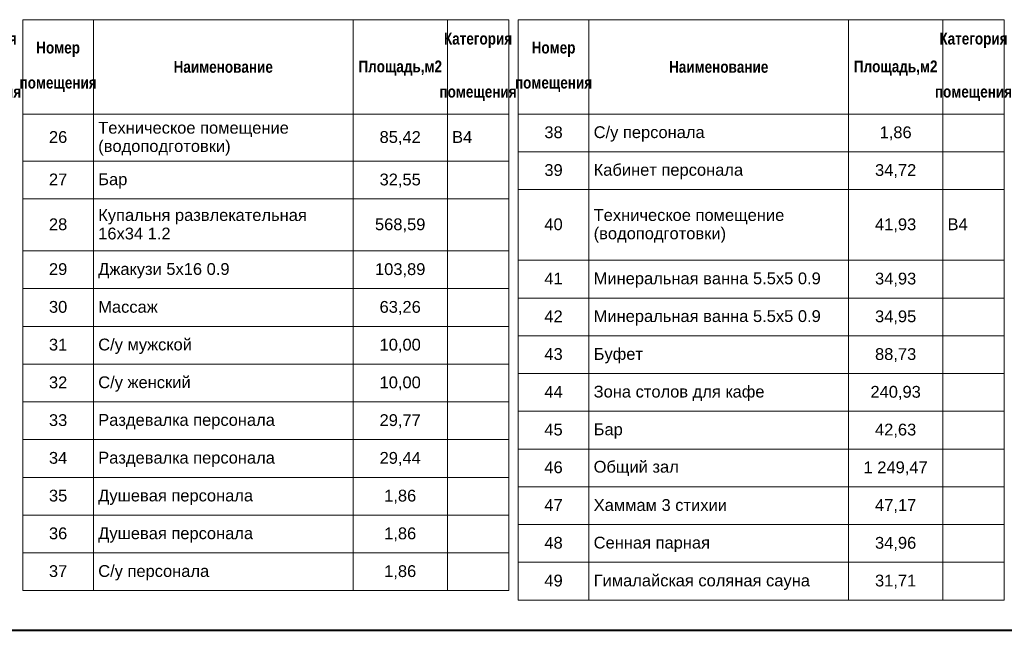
# Model space of a CAD drawing. Header units: millimetres. Extents: x 0 to 1184, y 0 to 836.
# Tile 27 of 64: x 267 to 475, y 5 to 134. Entities that reach past the tile are written whole.
import ezdxf
from ezdxf.xclip import XClip

# ---------------------------------------------------------------- set-up
doc = ezdxf.new("R2010")
doc.units = ezdxf.units.MM
doc.header["$MEASUREMENT"] = 0
doc.header["$XCLIPFRAME"] = 0
doc.styles.add('СГЕНЕРИР_СТИЛЬ_2', font='txt')
doc.styles.add('СГЕНЕРИР_СТИЛЬ_3', font='txt')

# ---------------------------------------------------------------- blocks, each defined once
blk = doc.blocks.new('Чертеж_3_3', base_point=(318.83, 70.72))
at = {"color": 7, "linetype": 'Continuous', "lineweight": 15}
for p, q in [((267.33, 134.41), (370.33, 134.41)), ((267.33, 134.41), (267.33, 114.41)), ((282.33, 134.41), (282.33, 114.41)), ((337.33, 134.41), (337.33, 114.41)), ((357.33, 134.41), (357.33, 114.41)), ((370.33, 134.41), (370.33, 114.41)), ((372.33, 134.41), (475.33, 134.41)), ((372.33, 134.41), (372.33, 114.41)), ((387.33, 134.41), (387.33, 114.41)), ((442.33, 134.41), (442.33, 114.41)), ((462.33, 134.41), (462.33, 114.41)), ((475.33, 134.41), (475.33, 114.41)), ((267.33, 114.41), (282.33, 114.41)), ((267.33, 114.41), (282.33, 114.41)), ((267.33, 114.41), (267.33, 104.41)), ((282.33, 114.41), (282.33, 104.41)), ((282.33, 114.41), (337.33, 114.41)), ((282.33, 114.41), (337.33, 114.41)), ((282.33, 114.41), (282.33, 104.41)), ((337.33, 114.41), (337.33, 104.41)), ((337.33, 114.41), (357.33, 114.41)), ((337.33, 114.41), (357.33, 114.41)), ((337.33, 114.41), (337.33, 104.41)), ((357.33, 114.41), (357.33, 104.41)), ((357.33, 114.41), (370.33, 114.41)), ((357.33, 114.41), (370.33, 114.41)), ((357.33, 114.41), (357.33, 104.41)), ((370.33, 114.41), (370.33, 104.41)), ((372.33, 114.41), (387.33, 114.41)), ((372.33, 114.41), (387.33, 114.41)), ((372.33, 114.41), (372.33, 106.41)), ((387.33, 114.41), (387.33, 106.41)), ((387.33, 114.41), (442.33, 114.41)), ((387.33, 114.41), (442.33, 114.41)), ((387.33, 114.41), (387.33, 106.41)), ((442.33, 114.41), (442.33, 106.41)), ((442.33, 114.41), (462.33, 114.41)), ((442.33, 114.41), (462.33, 114.41)), ((442.33, 114.41), (442.33, 106.41)), ((462.33, 114.41), (462.33, 106.41)), ((462.33, 114.41), (475.33, 114.41)), ((462.33, 114.41), (475.33, 114.41)), ((462.33, 114.41), (462.33, 106.41)), ((475.33, 114.41), (475.33, 106.41)), ((267.33, 104.41), (282.33, 104.41)), ((267.33, 104.41), (282.33, 104.41)), ((267.33, 104.41), (267.33, 96.41)), ((282.33, 104.41), (282.33, 96.41)), ((282.33, 104.41), (337.33, 104.41)), ((282.33, 104.41), (337.33, 104.41)), ((282.33, 104.41), (282.33, 96.41)), ((337.33, 104.41), (337.33, 96.41)), ((337.33, 104.41), (357.33, 104.41)), ((337.33, 104.41), (357.33, 104.41)), ((337.33, 104.41), (337.33, 96.41)), ((357.33, 104.41), (357.33, 96.41)), ((357.33, 104.41), (370.33, 104.41)), ((357.33, 104.41), (370.33, 104.41)), ((357.33, 104.41), (357.33, 96.41)), ((370.33, 104.41), (370.33, 96.41)), ((372.33, 106.41), (387.33, 106.41)), ((372.33, 106.41), (387.33, 106.41)), ((372.33, 106.41), (372.33, 98.41)), ((387.33, 106.41), (387.33, 98.41)), ((387.33, 106.41), (442.33, 106.41)), ((387.33, 106.41), (442.33, 106.41)), ((387.33, 106.41), (387.33, 98.41)), ((442.33, 106.41), (442.33, 98.41)), ((442.33, 106.41), (462.33, 106.41)), ((442.33, 106.41), (462.33, 106.41)), ((442.33, 106.41), (442.33, 98.41)), ((462.33, 106.41), (462.33, 98.41)), ((462.33, 106.41), (475.33, 106.41)), ((462.33, 106.41), (475.33, 106.41)), ((462.33, 106.41), (462.33, 98.41)), ((475.33, 106.41), (475.33, 98.41)), ((372.33, 98.41), (387.33, 98.41)), ((372.33, 98.41), (387.33, 98.41)), ((372.33, 98.41), (372.33, 83.41)), ((387.33, 98.41), (387.33, 83.41)), ((387.33, 98.41), (442.33, 98.41)), ((387.33, 98.41), (442.33, 98.41)), ((387.33, 98.41), (387.33, 83.41)), ((442.33, 98.41), (442.33, 83.41)), ((442.33, 98.41), (462.33, 98.41)), ((442.33, 98.41), (462.33, 98.41)), ((442.33, 98.41), (442.33, 83.41)), ((462.33, 98.41), (462.33, 83.41)), ((462.33, 98.41), (475.33, 98.41)), ((462.33, 98.41), (475.33, 98.41)), ((462.33, 98.41), (462.33, 83.41)), ((475.33, 98.41), (475.33, 83.41)), ((267.33, 96.41), (282.33, 96.41)), ((267.33, 96.41), (282.33, 96.41)), ((267.33, 96.41), (267.33, 85.41)), ((282.33, 96.41), (282.33, 85.41)), ((282.33, 96.41), (337.33, 96.41)), ((282.33, 96.41), (337.33, 96.41)), ((282.33, 96.41), (282.33, 85.41)), ((337.33, 96.41), (337.33, 85.41)), ((337.33, 96.41), (357.33, 96.41)), ((337.33, 96.41), (357.33, 96.41)), ((337.33, 96.41), (337.33, 85.41)), ((357.33, 96.41), (357.33, 85.41)), ((357.33, 96.41), (370.33, 96.41)), ((357.33, 96.41), (370.33, 96.41)), ((357.33, 96.41), (357.33, 85.41)), ((370.33, 96.41), (370.33, 85.41)), ((267.33, 85.41), (282.33, 85.41)), ((267.33, 85.41), (282.33, 85.41)), ((267.33, 85.41), (267.33, 77.41)), ((282.33, 85.41), (282.33, 77.41)), ((282.33, 85.41), (337.33, 85.41)), ((282.33, 85.41), (337.33, 85.41)), ((282.33, 85.41), (282.33, 77.41)), ((337.33, 85.41), (337.33, 77.41)), ((337.33, 85.41), (357.33, 85.41)), ((337.33, 85.41), (357.33, 85.41)), ((337.33, 85.41), (337.33, 77.41)), ((357.33, 85.41), (357.33, 77.41)), ((357.33, 85.41), (370.33, 85.41)), ((357.33, 85.41), (370.33, 85.41)), ((357.33, 85.41), (357.33, 77.41)), ((370.33, 85.41), (370.33, 77.41)), ((372.33, 83.41), (387.33, 83.41)), ((372.33, 83.41), (387.33, 83.41)), ((372.33, 83.41), (372.33, 75.41)), ((387.33, 83.41), (387.33, 75.41)), ((387.33, 83.41), (442.33, 83.41)), ((387.33, 83.41), (442.33, 83.41)), ((387.33, 83.41), (387.33, 75.41)), ((442.33, 83.41), (442.33, 75.41)), ((442.33, 83.41), (462.33, 83.41)), ((442.33, 83.41), (462.33, 83.41)), ((442.33, 83.41), (442.33, 75.41)), ((462.33, 83.41), (462.33, 75.41)), ((462.33, 83.41), (475.33, 83.41)), ((462.33, 83.41), (475.33, 83.41)), ((462.33, 83.41), (462.33, 75.41)), ((475.33, 83.41), (475.33, 75.41)), ((267.33, 77.41), (282.33, 77.41)), ((267.33, 77.41), (282.33, 77.41)), ((267.33, 77.41), (267.33, 69.41)), ((282.33, 77.41), (282.33, 69.41)), ((282.33, 77.41), (337.33, 77.41)), ((282.33, 77.41), (337.33, 77.41)), ((282.33, 77.41), (282.33, 69.41)), ((337.33, 77.41), (337.33, 69.41)), ((337.33, 77.41), (357.33, 77.41)), ((337.33, 77.41), (357.33, 77.41)), ((337.33, 77.41), (337.33, 69.41)), ((357.33, 77.41), (357.33, 69.41)), ((357.33, 77.41), (370.33, 77.41)), ((357.33, 77.41), (370.33, 77.41)), ((357.33, 77.41), (357.33, 69.41)), ((370.33, 77.41), (370.33, 69.41)), ((372.33, 75.41), (387.33, 75.41)), ((372.33, 75.41), (387.33, 75.41)), ((372.33, 75.41), (372.33, 67.41)), ((387.33, 75.41), (387.33, 67.41)), ((387.33, 75.41), (442.33, 75.41)), ((387.33, 75.41), (442.33, 75.41)), ((387.33, 75.41), (387.33, 67.41)), ((442.33, 75.41), (442.33, 67.41)), ((442.33, 75.41), (462.33, 75.41)), ((442.33, 75.41), (462.33, 75.41)), ((442.33, 75.41), (442.33, 67.41)), ((462.33, 75.41), (462.33, 67.41)), ((462.33, 75.41), (475.33, 75.41)), ((462.33, 75.41), (475.33, 75.41)), ((462.33, 75.41), (462.33, 67.41)), ((475.33, 75.41), (475.33, 67.41)), ((267.33, 69.41), (282.33, 69.41)), ((267.33, 69.41), (282.33, 69.41)), ((267.33, 69.41), (267.33, 61.41)), ((282.33, 69.41), (282.33, 61.41)), ((282.33, 69.41), (337.33, 69.41)), ((282.33, 69.41), (337.33, 69.41)), ((282.33, 69.41), (282.33, 61.41)), ((337.33, 69.41), (337.33, 61.41)), ((337.33, 69.41), (357.33, 69.41)), ((337.33, 69.41), (357.33, 69.41)), ((337.33, 69.41), (337.33, 61.41)), ((357.33, 69.41), (357.33, 61.41)), ((357.33, 69.41), (370.33, 69.41)), ((357.33, 69.41), (370.33, 69.41)), ((357.33, 69.41), (357.33, 61.41)), ((370.33, 69.41), (370.33, 61.41)), ((372.33, 67.41), (387.33, 67.41)), ((372.33, 67.41), (387.33, 67.41)), ((372.33, 67.41), (372.33, 59.41)), ((387.33, 67.41), (387.33, 59.41)), ((387.33, 67.41), (442.33, 67.41)), ((387.33, 67.41), (442.33, 67.41)), ((387.33, 67.41), (387.33, 59.41)), ((442.33, 67.41), (442.33, 59.41)), ((442.33, 67.41), (462.33, 67.41)), ((442.33, 67.41), (462.33, 67.41)), ((442.33, 67.41), (442.33, 59.41)), ((462.33, 67.41), (462.33, 59.41)), ((462.33, 67.41), (475.33, 67.41)), ((462.33, 67.41), (475.33, 67.41)), ((462.33, 67.41), (462.33, 59.41)), ((475.33, 67.41), (475.33, 59.41)), ((267.33, 61.41), (282.33, 61.41)), ((267.33, 61.41), (282.33, 61.41)), ((267.33, 61.41), (267.33, 53.41)), ((282.33, 61.41), (282.33, 53.41)), ((282.33, 61.41), (337.33, 61.41)), ((282.33, 61.41), (337.33, 61.41)), ((282.33, 61.41), (282.33, 53.41)), ((337.33, 61.41), (337.33, 53.41)), ((337.33, 61.41), (357.33, 61.41)), ((337.33, 61.41), (357.33, 61.41)), ((337.33, 61.41), (337.33, 53.41)), ((357.33, 61.41), (357.33, 53.41)), ((357.33, 61.41), (370.33, 61.41)), ((357.33, 61.41), (370.33, 61.41)), ((357.33, 61.41), (357.33, 53.41)), ((370.33, 61.41), (370.33, 53.41)), ((372.33, 59.41), (387.33, 59.41)), ((372.33, 59.41), (387.33, 59.41)), ((372.33, 59.41), (372.33, 51.41)), ((387.33, 59.41), (387.33, 51.41)), ((387.33, 59.41), (442.33, 59.41)), ((387.33, 59.41), (442.33, 59.41)), ((387.33, 59.41), (387.33, 51.41)), ((442.33, 59.41), (442.33, 51.41)), ((442.33, 59.41), (462.33, 59.41)), ((442.33, 59.41), (462.33, 59.41)), ((442.33, 59.41), (442.33, 51.41)), ((462.33, 59.41), (462.33, 51.41)), ((462.33, 59.41), (475.33, 59.41)), ((462.33, 59.41), (475.33, 59.41)), ((462.33, 59.41), (462.33, 51.41)), ((475.33, 59.41), (475.33, 51.41)), ((267.33, 53.41), (282.33, 53.41)), ((267.33, 53.41), (282.33, 53.41)), ((267.33, 53.41), (267.33, 45.41)), ((282.33, 53.41), (282.33, 45.41)), ((282.33, 53.41), (337.33, 53.41)), ((282.33, 53.41), (337.33, 53.41)), ((282.33, 53.41), (282.33, 45.41)), ((337.33, 53.41), (337.33, 45.41)), ((337.33, 53.41), (357.33, 53.41)), ((337.33, 53.41), (357.33, 53.41)), ((337.33, 53.41), (337.33, 45.41)), ((357.33, 53.41), (357.33, 45.41)), ((357.33, 53.41), (370.33, 53.41)), ((357.33, 53.41), (370.33, 53.41)), ((357.33, 53.41), (357.33, 45.41)), ((370.33, 53.41), (370.33, 45.41)), ((372.33, 51.41), (387.33, 51.41)), ((372.33, 51.41), (387.33, 51.41)), ((372.33, 51.41), (372.33, 43.41)), ((387.33, 51.41), (387.33, 43.41)), ((387.33, 51.41), (442.33, 51.41)), ((387.33, 51.41), (442.33, 51.41)), ((387.33, 51.41), (387.33, 43.41)), ((442.33, 51.41), (442.33, 43.41)), ((442.33, 51.41), (462.33, 51.41)), ((442.33, 51.41), (462.33, 51.41)), ((442.33, 51.41), (442.33, 43.41)), ((462.33, 51.41), (462.33, 43.41)), ((462.33, 51.41), (475.33, 51.41)), ((462.33, 51.41), (475.33, 51.41)), ((462.33, 51.41), (462.33, 43.41)), ((475.33, 51.41), (475.33, 43.41)), ((267.33, 45.41), (282.33, 45.41)), ((267.33, 45.41), (282.33, 45.41)), ((267.33, 45.41), (267.33, 37.41)), ((282.33, 45.41), (282.33, 37.41)), ((282.33, 45.41), (337.33, 45.41)), ((282.33, 45.41), (337.33, 45.41)), ((282.33, 45.41), (282.33, 37.41)), ((337.33, 45.41), (337.33, 37.41)), ((337.33, 45.41), (357.33, 45.41)), ((337.33, 45.41), (357.33, 45.41)), ((337.33, 45.41), (337.33, 37.41)), ((357.33, 45.41), (357.33, 37.41)), ((357.33, 45.41), (370.33, 45.41)), ((357.33, 45.41), (370.33, 45.41)), ((357.33, 45.41), (357.33, 37.41)), ((370.33, 45.41), (370.33, 37.41)), ((372.33, 43.41), (387.33, 43.41)), ((372.33, 43.41), (387.33, 43.41)), ((372.33, 43.41), (372.33, 35.41)), ((387.33, 43.41), (387.33, 35.41)), ((387.33, 43.41), (442.33, 43.41)), ((387.33, 43.41), (442.33, 43.41)), ((387.33, 43.41), (387.33, 35.41)), ((442.33, 43.41), (442.33, 35.41)), ((442.33, 43.41), (462.33, 43.41)), ((442.33, 43.41), (462.33, 43.41)), ((442.33, 43.41), (442.33, 35.41)), ((462.33, 43.41), (462.33, 35.41)), ((462.33, 43.41), (475.33, 43.41)), ((462.33, 43.41), (475.33, 43.41)), ((462.33, 43.41), (462.33, 35.41)), ((475.33, 43.41), (475.33, 35.41)), ((267.33, 37.41), (282.33, 37.41)), ((267.33, 37.41), (282.33, 37.41)), ((267.33, 37.41), (267.33, 29.41)), ((282.33, 37.41), (282.33, 29.41)), ((282.33, 37.41), (337.33, 37.41)), ((282.33, 37.41), (337.33, 37.41)), ((282.33, 37.41), (282.33, 29.41)), ((337.33, 37.41), (337.33, 29.41)), ((337.33, 37.41), (357.33, 37.41)), ((337.33, 37.41), (357.33, 37.41)), ((337.33, 37.41), (337.33, 29.41)), ((357.33, 37.41), (357.33, 29.41)), ((357.33, 37.41), (370.33, 37.41)), ((357.33, 37.41), (370.33, 37.41)), ((357.33, 37.41), (357.33, 29.41)), ((370.33, 37.41), (370.33, 29.41)), ((372.33, 35.41), (387.33, 35.41)), ((372.33, 35.41), (387.33, 35.41)), ((372.33, 35.41), (372.33, 27.41)), ((387.33, 35.41), (387.33, 27.41)), ((387.33, 35.41), (442.33, 35.41)), ((387.33, 35.41), (442.33, 35.41)), ((387.33, 35.41), (387.33, 27.41)), ((442.33, 35.41), (442.33, 27.41)), ((442.33, 35.41), (462.33, 35.41)), ((442.33, 35.41), (462.33, 35.41)), ((442.33, 35.41), (442.33, 27.41)), ((462.33, 35.41), (462.33, 27.41)), ((462.33, 35.41), (475.33, 35.41)), ((462.33, 35.41), (475.33, 35.41)), ((462.33, 35.41), (462.33, 27.41)), ((475.33, 35.41), (475.33, 27.41)), ((267.33, 29.41), (282.33, 29.41)), ((267.33, 29.41), (282.33, 29.41)), ((267.33, 29.41), (267.33, 21.41)), ((282.33, 29.41), (282.33, 21.41)), ((282.33, 29.41), (337.33, 29.41)), ((282.33, 29.41), (337.33, 29.41)), ((282.33, 29.41), (282.33, 21.41)), ((337.33, 29.41), (337.33, 21.41)), ((337.33, 29.41), (357.33, 29.41)), ((337.33, 29.41), (357.33, 29.41)), ((337.33, 29.41), (337.33, 21.41)), ((357.33, 29.41), (357.33, 21.41)), ((357.33, 29.41), (370.33, 29.41)), ((357.33, 29.41), (370.33, 29.41)), ((357.33, 29.41), (357.33, 21.41)), ((370.33, 29.41), (370.33, 21.41)), ((372.33, 27.41), (387.33, 27.41)), ((372.33, 27.41), (387.33, 27.41)), ((372.33, 27.41), (372.33, 19.41)), ((387.33, 27.41), (387.33, 19.41)), ((387.33, 27.41), (442.33, 27.41)), ((387.33, 27.41), (442.33, 27.41)), ((387.33, 27.41), (387.33, 19.41)), ((442.33, 27.41), (442.33, 19.41)), ((442.33, 27.41), (462.33, 27.41)), ((442.33, 27.41), (462.33, 27.41)), ((442.33, 27.41), (442.33, 19.41)), ((462.33, 27.41), (462.33, 19.41)), ((462.33, 27.41), (475.33, 27.41)), ((462.33, 27.41), (475.33, 27.41)), ((462.33, 27.41), (462.33, 19.41)), ((475.33, 27.41), (475.33, 19.41)), ((267.33, 21.41), (282.33, 21.41)), ((267.33, 21.41), (282.33, 21.41)), ((267.33, 21.41), (267.33, 13.41)), ((282.33, 21.41), (282.33, 13.41)), ((282.33, 21.41), (337.33, 21.41)), ((282.33, 21.41), (337.33, 21.41)), ((282.33, 21.41), (282.33, 13.41)), ((337.33, 21.41), (337.33, 13.41)), ((337.33, 21.41), (357.33, 21.41)), ((337.33, 21.41), (357.33, 21.41)), ((337.33, 21.41), (337.33, 13.41)), ((357.33, 21.41), (357.33, 13.41)), ((357.33, 21.41), (370.33, 21.41)), ((357.33, 21.41), (370.33, 21.41)), ((357.33, 21.41), (357.33, 13.41)), ((370.33, 21.41), (370.33, 13.41)), ((372.33, 19.41), (387.33, 19.41)), ((372.33, 19.41), (387.33, 19.41)), ((372.33, 19.41), (372.33, 11.41)), ((387.33, 19.41), (387.33, 11.41)), ((387.33, 19.41), (442.33, 19.41)), ((387.33, 19.41), (442.33, 19.41)), ((387.33, 19.41), (387.33, 11.41)), ((442.33, 19.41), (442.33, 11.41)), ((442.33, 19.41), (462.33, 19.41)), ((442.33, 19.41), (462.33, 19.41)), ((442.33, 19.41), (442.33, 11.41)), ((462.33, 19.41), (462.33, 11.41)), ((462.33, 19.41), (475.33, 19.41)), ((462.33, 19.41), (475.33, 19.41)), ((462.33, 19.41), (462.33, 11.41)), ((475.33, 19.41), (475.33, 11.41)), ((267.33, 13.41), (282.33, 13.41)), ((282.33, 13.41), (337.33, 13.41)), ((337.33, 13.41), (357.33, 13.41)), ((357.33, 13.41), (370.33, 13.41)), ((372.33, 11.41), (387.33, 11.41)), ((387.33, 11.41), (442.33, 11.41)), ((442.33, 11.41), (462.33, 11.41)), ((462.33, 11.41), (475.33, 11.41))]:
    blk.add_line(p, q, dxfattribs=at)
at = {"color": 7, "linetype": 'Continuous', "lineweight": 15, "char_height": 2.5}
for s, insert, width, attachment_point, line_spacing_factor, style in [('\\A1;{\\pqc;\\fArial Narrow|b1|i0|c204|p34;Категория помещения}', (258.83, 124.41), 11, 5, 2.697085, 'СГЕНЕРИР_СТИЛЬ_2'), ('\\A1;{\\pqc;\\fArial Narrow|b1|i0|c204|p34;Номер помещения}', (274.83, 124.42), 13, 5, 1.782497, 'СГЕНЕРИР_СТИЛЬ_2'), ('\\A1;{\\pqc;\\fArial Narrow|b1|i0|c204|p34;Категория помещения}', (363.83, 124.41), 11, 5, 2.697085, 'СГЕНЕРИР_СТИЛЬ_2'), ('\\A1;{\\pqc;\\fArial Narrow|b1|i0|c204|p34;Номер помещения}', (379.83, 124.42), 13, 5, 1.782497, 'СГЕНЕРИР_СТИЛЬ_2'), ('\\A1;{\\pqc;\\fArial Narrow|b1|i0|c204|p34;Категория помещения}', (468.83, 124.41), 11, 5, 2.697085, 'СГЕНЕРИР_СТИЛЬ_2'), ('\\A1;{\\pql;\\fArial|b0|i0|c204|p38;Техническое помещение (водоподготовки)}', (283.33, 109.19), 53, 4, 0.930952, 'СГЕНЕРИР_СТИЛЬ_3'), ('\\A1;{\\pql;\\fArial|b0|i0|c204|p38;Купальня развлекательная 16х34 1.2}', (283.33, 91.03), 53, 4, 0.940117, 'СГЕНЕРИР_СТИЛЬ_3'), ('\\A1;{\\pql;\\fArial|b0|i0|c204|p38;Техническое помещение (водоподготовки)}', (388.33, 90.69), 53, 4, 0.930952, 'СГЕНЕРИР_СТИЛЬ_3')]:
    blk.add_mtext(s, dxfattribs=dict(at, insert=insert, width=width, attachment_point=attachment_point, line_spacing_factor=line_spacing_factor, style=style))
for s, insert, attachment_point, style in [('\\A1;{\\pqc;\\fArial Narrow|b1|i0|c204|p34;Наименование}', (309.83, 124.4), 5, 'СГЕНЕРИР_СТИЛЬ_2'), ('\\A1;{\\pqc;\\fArial Narrow|b1|i0|c204|p34;Площадь,м2}', (347.33, 124.14), 5, 'СГЕНЕРИР_СТИЛЬ_2'), ('\\A1;{\\pqc;\\fArial Narrow|b1|i0|c204|p34;Наименование}', (414.83, 124.4), 5, 'СГЕНЕРИР_СТИЛЬ_2'), ('\\A1;{\\pqc;\\fArial Narrow|b1|i0|c204|p34;Площадь,м2}', (452.33, 124.14), 5, 'СГЕНЕРИР_СТИЛЬ_2'), ('\\A1;{\\pqc;\\fArial|b0|i0|c204|p38;26}', (274.83, 109.53), 5, 'СГЕНЕРИР_СТИЛЬ_3'), ('\\A1;{\\pqc;\\fArial|b0|i0|c204|p38;85,42}', (347.33, 109.31), 5, 'СГЕНЕРИР_СТИЛЬ_3'), ('\\A1;{\\pql;\\fArial|b0|i0|c204|p38;В4}', (358.33, 109.55), 4, 'СГЕНЕРИР_СТИЛЬ_3'), ('\\A1;{\\pqc;\\fArial|b0|i0|c204|p38;38}', (379.83, 110.53), 5, 'СГЕНЕРИР_СТИЛЬ_3'), ('\\A1;{\\pql;\\fArial|b0|i0|c204|p38;С/у персонала}', (388.33, 110.19), 4, 'СГЕНЕРИР_СТИЛЬ_3'), ('\\A1;{\\pqc;\\fArial|b0|i0|c204|p38;1,86}', (452.33, 110.31), 5, 'СГЕНЕРИР_СТИЛЬ_3'), ('\\A1;{\\pqc;\\fArial|b0|i0|c204|p38;39}', (379.83, 102.53), 5, 'СГЕНЕРИР_СТИЛЬ_3'), ('\\A1;{\\pql;\\fArial|b0|i0|c204|p38;Кабинет персонала}', (388.33, 102.21), 4, 'СГЕНЕРИР_СТИЛЬ_3'), ('\\A1;{\\pqc;\\fArial|b0|i0|c204|p38;34,72}', (452.33, 102.31), 5, 'СГЕНЕРИР_СТИЛЬ_3'), ('\\A1;{\\pqc;\\fArial|b0|i0|c204|p38;27}', (274.83, 100.55), 5, 'СГЕНЕРИР_СТИЛЬ_3'), ('\\A1;{\\pql;\\fArial|b0|i0|c204|p38;Бар}', (283.33, 100.21), 4, 'СГЕНЕРИР_СТИЛЬ_3'), ('\\A1;{\\pqc;\\fArial|b0|i0|c204|p38;32,55}', (347.33, 100.31), 5, 'СГЕНЕРИР_СТИЛЬ_3'), ('\\A1;{\\pqc;\\fArial|b0|i0|c204|p38;28}', (274.83, 91.03), 5, 'СГЕНЕРИР_СТИЛЬ_3'), ('\\A1;{\\pqc;\\fArial|b0|i0|c204|p38;568,59}', (347.33, 90.81), 5, 'СГЕНЕРИР_СТИЛЬ_3'), ('\\A1;{\\pqc;\\fArial|b0|i0|c204|p38;40}', (379.83, 91.03), 5, 'СГЕНЕРИР_СТИЛЬ_3'), ('\\A1;{\\pqc;\\fArial|b0|i0|c204|p38;41,93}', (452.33, 90.81), 5, 'СГЕНЕРИР_СТИЛЬ_3'), ('\\A1;{\\pql;\\fArial|b0|i0|c204|p38;В4}', (463.33, 91.05), 4, 'СГЕНЕРИР_СТИЛЬ_3'), ('\\A1;{\\pqc;\\fArial|b0|i0|c204|p38;29}', (274.83, 81.53), 5, 'СГЕНЕРИР_СТИЛЬ_3'), ('\\A1;{\\pql;\\fArial|b0|i0|c204|p38;Джакузи 5х16 0.9}', (283.33, 81.19), 4, 'СГЕНЕРИР_СТИЛЬ_3'), ('\\A1;{\\pqc;\\fArial|b0|i0|c204|p38;103,89}', (347.33, 81.31), 5, 'СГЕНЕРИР_СТИЛЬ_3'), ('\\A1;{\\pqc;\\fArial|b0|i0|c204|p38;41}', (379.83, 79.55), 5, 'СГЕНЕРИР_СТИЛЬ_3'), ('\\A1;{\\pql;\\fArial|b0|i0|c204|p38;Минеральная ванна 5.5х5 0.9}', (388.33, 79.21), 4, 'СГЕНЕРИР_СТИЛЬ_3'), ('\\A1;{\\pqc;\\fArial|b0|i0|c204|p38;34,93}', (452.33, 79.31), 5, 'СГЕНЕРИР_СТИЛЬ_3'), ('\\A1;{\\pqc;\\fArial|b0|i0|c204|p38;30}', (274.83, 73.53), 5, 'СГЕНЕРИР_СТИЛЬ_3'), ('\\A1;{\\pql;\\fArial|b0|i0|c204|p38;Массаж}', (283.33, 73.53), 4, 'СГЕНЕРИР_СТИЛЬ_3'), ('\\A1;{\\pqc;\\fArial|b0|i0|c204|p38;63,26}', (347.33, 73.31), 5, 'СГЕНЕРИР_СТИЛЬ_3'), ('\\A1;{\\pqc;\\fArial|b0|i0|c204|p38;42}', (379.83, 71.55), 5, 'СГЕНЕРИР_СТИЛЬ_3'), ('\\A1;{\\pql;\\fArial|b0|i0|c204|p38;Минеральная ванна 5.5х5 0.9}', (388.33, 71.21), 4, 'СГЕНЕРИР_СТИЛЬ_3'), ('\\A1;{\\pqc;\\fArial|b0|i0|c204|p38;34,95}', (452.33, 71.31), 5, 'СГЕНЕРИР_СТИЛЬ_3'), ('\\A1;{\\pqc;\\fArial|b0|i0|c204|p38;31}', (274.83, 65.53), 5, 'СГЕНЕРИР_СТИЛЬ_3'), ('\\A1;{\\pql;\\fArial|b0|i0|c204|p38;С/у мужской}', (283.33, 65.19), 4, 'СГЕНЕРИР_СТИЛЬ_3'), ('\\A1;{\\pqc;\\fArial|b0|i0|c204|p38;10,00}', (347.33, 65.31), 5, 'СГЕНЕРИР_СТИЛЬ_3'), ('\\A1;{\\pqc;\\fArial|b0|i0|c204|p38;43}', (379.83, 63.53), 5, 'СГЕНЕРИР_СТИЛЬ_3'), ('\\A1;{\\pql;\\fArial|b0|i0|c204|p38;Буфет}', (388.33, 63.19), 4, 'СГЕНЕРИР_СТИЛЬ_3'), ('\\A1;{\\pqc;\\fArial|b0|i0|c204|p38;88,73}', (452.33, 63.31), 5, 'СГЕНЕРИР_СТИЛЬ_3'), ('\\A1;{\\pqc;\\fArial|b0|i0|c204|p38;32}', (274.83, 57.53), 5, 'СГЕНЕРИР_СТИЛЬ_3'), ('\\A1;{\\pql;\\fArial|b0|i0|c204|p38;С/у женский}', (283.33, 57.19), 4, 'СГЕНЕРИР_СТИЛЬ_3'), ('\\A1;{\\pqc;\\fArial|b0|i0|c204|p38;10,00}', (347.33, 57.31), 5, 'СГЕНЕРИР_СТИЛЬ_3'), ('\\A1;{\\pqc;\\fArial|b0|i0|c204|p38;44}', (379.83, 55.55), 5, 'СГЕНЕРИР_СТИЛЬ_3'), ('\\A1;{\\pql;\\fArial|b0|i0|c204|p38;Зона столов для кафе}', (388.33, 55.21), 4, 'СГЕНЕРИР_СТИЛЬ_3'), ('\\A1;{\\pqc;\\fArial|b0|i0|c204|p38;240,93}', (452.33, 55.31), 5, 'СГЕНЕРИР_СТИЛЬ_3'), ('\\A1;{\\pqc;\\fArial|b0|i0|c204|p38;33}', (274.83, 49.53), 5, 'СГЕНЕРИР_СТИЛЬ_3'), ('\\A1;{\\pql;\\fArial|b0|i0|c204|p38;Раздевалка персонала}', (283.33, 49.21), 4, 'СГЕНЕРИР_СТИЛЬ_3'), ('\\A1;{\\pqc;\\fArial|b0|i0|c204|p38;29,77}', (347.33, 49.31), 5, 'СГЕНЕРИР_СТИЛЬ_3'), ('\\A1;{\\pqc;\\fArial|b0|i0|c204|p38;45}', (379.83, 47.53), 5, 'СГЕНЕРИР_СТИЛЬ_3'), ('\\A1;{\\pql;\\fArial|b0|i0|c204|p38;Бар}', (388.33, 47.21), 4, 'СГЕНЕРИР_СТИЛЬ_3'), ('\\A1;{\\pqc;\\fArial|b0|i0|c204|p38;42,63}', (452.33, 47.31), 5, 'СГЕНЕРИР_СТИЛЬ_3'), ('\\A1;{\\pqc;\\fArial|b0|i0|c204|p38;34}', (274.83, 41.53), 5, 'СГЕНЕРИР_СТИЛЬ_3'), ('\\A1;{\\pql;\\fArial|b0|i0|c204|p38;Раздевалка персонала}', (283.33, 41.21), 4, 'СГЕНЕРИР_СТИЛЬ_3'), ('\\A1;{\\pqc;\\fArial|b0|i0|c204|p38;29,44}', (347.33, 41.31), 5, 'СГЕНЕРИР_СТИЛЬ_3'), ('\\A1;{\\pqc;\\fArial|b0|i0|c204|p38;46}', (379.83, 39.53), 5, 'СГЕНЕРИР_СТИЛЬ_3'), ('\\A1;{\\pql;\\fArial|b0|i0|c204|p38;Общий зал}', (388.33, 39.3), 4, 'СГЕНЕРИР_СТИЛЬ_3'), ('\\A1;{\\pqc;\\fArial|b0|i0|c204|p38;1\xa0249,47}', (452.33, 39.31), 5, 'СГЕНЕРИР_СТИЛЬ_3'), ('\\A1;{\\pqc;\\fArial|b0|i0|c204|p38;35}', (274.83, 33.53), 5, 'СГЕНЕРИР_СТИЛЬ_3'), ('\\A1;{\\pql;\\fArial|b0|i0|c204|p38;Душевая персонала}', (283.33, 33.19), 4, 'СГЕНЕРИР_СТИЛЬ_3'), ('\\A1;{\\pqc;\\fArial|b0|i0|c204|p38;1,86}', (347.33, 33.31), 5, 'СГЕНЕРИР_СТИЛЬ_3'), ('\\A1;{\\pqc;\\fArial|b0|i0|c204|p38;47}', (379.83, 31.55), 5, 'СГЕНЕРИР_СТИЛЬ_3'), ('\\A1;{\\pql;\\fArial|b0|i0|c204|p38;Хаммам 3 стихии}', (388.33, 31.53), 4, 'СГЕНЕРИР_СТИЛЬ_3'), ('\\A1;{\\pqc;\\fArial|b0|i0|c204|p38;47,17}', (452.33, 31.31), 5, 'СГЕНЕРИР_СТИЛЬ_3'), ('\\A1;{\\pqc;\\fArial|b0|i0|c204|p38;36}', (274.83, 25.53), 5, 'СГЕНЕРИР_СТИЛЬ_3'), ('\\A1;{\\pql;\\fArial|b0|i0|c204|p38;Душевая персонала}', (283.33, 25.19), 4, 'СГЕНЕРИР_СТИЛЬ_3'), ('\\A1;{\\pqc;\\fArial|b0|i0|c204|p38;1,86}', (347.33, 25.31), 5, 'СГЕНЕРИР_СТИЛЬ_3'), ('\\A1;{\\pqc;\\fArial|b0|i0|c204|p38;48}', (379.83, 23.53), 5, 'СГЕНЕРИР_СТИЛЬ_3'), ('\\A1;{\\pql;\\fArial|b0|i0|c204|p38;Сенная парная}', (388.33, 23.21), 4, 'СГЕНЕРИР_СТИЛЬ_3'), ('\\A1;{\\pqc;\\fArial|b0|i0|c204|p38;34,96}', (452.33, 23.31), 5, 'СГЕНЕРИР_СТИЛЬ_3'), ('\\A1;{\\pqc;\\fArial|b0|i0|c204|p38;37}', (274.83, 17.53), 5, 'СГЕНЕРИР_СТИЛЬ_3'), ('\\A1;{\\pql;\\fArial|b0|i0|c204|p38;С/у персонала}', (283.33, 17.19), 4, 'СГЕНЕРИР_СТИЛЬ_3'), ('\\A1;{\\pqc;\\fArial|b0|i0|c204|p38;1,86}', (347.33, 17.31), 5, 'СГЕНЕРИР_СТИЛЬ_3'), ('\\A1;{\\pqc;\\fArial|b0|i0|c204|p38;49}', (379.83, 15.53), 5, 'СГЕНЕРИР_СТИЛЬ_3'), ('\\A1;{\\pql;\\fArial|b0|i0|c204|p38;Гималайская соляная сауна}', (388.33, 15.19), 4, 'СГЕНЕРИР_СТИЛЬ_3'), ('\\A1;{\\pqc;\\fArial|b0|i0|c204|p38;31,71}', (452.33, 15.31), 5, 'СГЕНЕРИР_СТИЛЬ_3')]:
    blk.add_mtext(s, dxfattribs=dict(at, insert=insert, attachment_point=attachment_point, style=style))

msp = doc.modelspace()

# ---------------------------------------------------------------- linework, layer by layer
at = {"color": 7, "linetype": 'Continuous', "lineweight": 40}
msp.add_line((20, 5), (1184, 5), dxfattribs=at)

# ---------------------------------------------------------------- block references
at = {"color": 161, "linetype": 'Continuous', "lineweight": 40, "true_color": 0x83aefe}
ref = msp.add_blockref('Чертеж_3_3', (318.83, 70.72), dxfattribs=at)
XClip(ref).set_block_clipping_path([(57.3201676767, 7.0156303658), (580.3401676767, 134.4164371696)])

doc.saveas('drawing.dxf')
